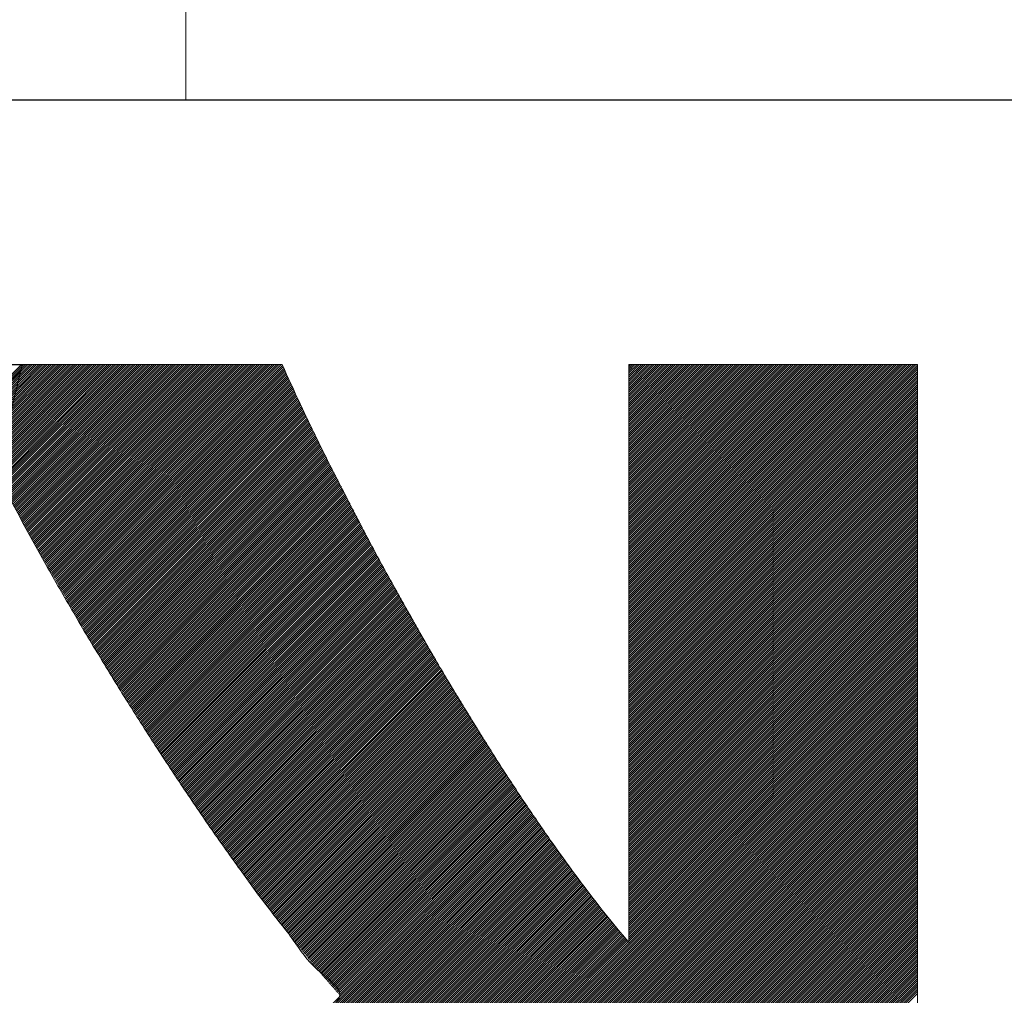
# Model space of a CAD drawing. Header units: millimetres. Extents: x 0 to 1076, y 0 to 742.
# Tile 57 of 124: x 149.31 to 153.4, y 487.28 to 491.33. Entities that reach past the tile are written whole.
import ezdxf

# ---------------------------------------------------------------- set-up
doc = ezdxf.new("R2010")
doc.units = ezdxf.units.MM
doc.header["$LTSCALE"] = 0.454724
doc.linetypes.add('CENTER', pattern=[50.8, 31.75, -6.35, 6.35, -6.35])
doc.layers.add('NoLayerName_001', color=7, linetype='Continuous')
doc.layers.add('NoLayerName_002', color=7, linetype='Continuous')

# ---------------------------------------------------------------- blocks, each defined once
blk = doc.blocks.new('JZB_0009')
at = {"layer": 'NoLayerName_002', "color": 7, "linetype": 'Continuous', "lineweight": 25}
for p, q in [((15.3176, 4.8402), (13.5581, 3.0807)), ((15.3183, 4.832), (13.567, 3.0807)), ((15.3177, 4.8403), (15.0998, 4.6225)), ((15.3266, 4.8403), (15.1027, 4.6165)), ((15.3355, 4.8403), (15.1057, 4.6105)), ((15.3444, 4.8403), (15.1086, 4.6045)), ((15.3533, 4.8403), (15.1115, 4.5985)), ((15.3622, 4.8403), (15.1144, 4.5926)), ((15.3711, 4.8403), (15.1174, 4.5866)), ((15.38, 4.8403), (15.1203, 4.5806)), ((15.3889, 4.8403), (15.1232, 4.5746)), ((15.3978, 4.8403), (15.1262, 4.5686)), ((15.4067, 4.8403), (15.1291, 4.5627)), ((15.4157, 4.8403), (15.132, 4.5567)), ((15.4246, 4.8403), (15.1349, 4.5507)), ((15.4335, 4.8403), (15.1379, 4.5447)), ((15.4424, 4.8403), (15.1408, 4.5387)), ((15.4513, 4.8403), (15.1437, 4.5328)), ((15.4602, 4.8403), (15.1467, 4.5268)), ((15.4691, 4.8403), (15.1496, 4.5208)), ((15.478, 4.8403), (15.1525, 4.5148)), ((15.4869, 4.8403), (15.1554, 4.5088)), ((15.4958, 4.8403), (15.1584, 4.5029)), ((15.5047, 4.8403), (15.1613, 4.4969)), ((15.5136, 4.8403), (15.1642, 4.4909)), ((15.5226, 4.8403), (15.1672, 4.4849)), ((15.5315, 4.8403), (15.1701, 4.4789)), ((15.5404, 4.8403), (15.173, 4.473)), ((15.5493, 4.8403), (15.1759, 4.467)), ((15.5582, 4.8403), (15.1789, 4.461)), ((15.5671, 4.8403), (15.1818, 4.455)), ((15.576, 4.8403), (15.1847, 4.4491)), ((15.5849, 4.8403), (15.1877, 4.4431)), ((15.5938, 4.8403), (15.1906, 4.4371)), ((15.6027, 4.8403), (15.1935, 4.4311)), ((15.6116, 4.8403), (15.1964, 4.4251)), ((15.6205, 4.8403), (15.1994, 4.4192)), ((15.6295, 4.8403), (15.2023, 4.4132)), ((15.6384, 4.8403), (15.2054, 4.4074)), ((15.6473, 4.8403), (15.2085, 4.4015)), ((15.6562, 4.8403), (15.2116, 4.3957)), ((15.6651, 4.8403), (15.2146, 4.3899)), ((15.674, 4.8403), (15.2177, 4.384)), ((15.6829, 4.8403), (15.2208, 4.3782)), ((15.6918, 4.8403), (15.2239, 4.3724)), ((15.7007, 4.8403), (15.2269, 4.3665)), ((15.7096, 4.8403), (15.23, 4.3607)), ((15.7185, 4.8403), (15.2331, 4.3549)), ((15.7274, 4.8403), (15.2362, 4.349)), ((15.7364, 4.8403), (15.2392, 4.3432)), ((15.7453, 4.8403), (15.2423, 4.3374)), ((15.7542, 4.8403), (15.2454, 4.3315)), ((15.7631, 4.8403), (15.2485, 4.3257)), ((15.772, 4.8403), (15.2515, 4.3199)), ((15.7809, 4.8403), (15.2546, 4.314)), ((15.7898, 4.8403), (15.2577, 4.3082)), ((15.7987, 4.8403), (15.2608, 4.3024)), ((15.8076, 4.8403), (15.2638, 4.2965)), ((15.8165, 4.8403), (15.2669, 4.2907)), ((15.8254, 4.8403), (15.27, 4.2849)), ((15.8343, 4.8403), (15.273, 4.279)), ((15.8433, 4.8403), (15.2761, 4.2732)), ((15.8522, 4.8403), (15.2792, 4.2674)), ((15.8611, 4.8403), (15.2823, 4.2615)), ((15.87, 4.8403), (15.2853, 4.2557)), ((15.8789, 4.8403), (15.2884, 4.2499)), ((15.8878, 4.8403), (15.2915, 4.244)), ((15.8967, 4.8403), (15.2946, 4.2382)), ((15.9056, 4.8403), (15.2976, 4.2324)), ((15.9145, 4.8403), (15.3007, 4.2265)), ((15.9234, 4.8403), (15.3038, 4.2207)), ((15.9323, 4.8403), (15.3069, 4.2149)), ((15.9413, 4.8403), (15.3099, 4.209)), ((15.9502, 4.8403), (15.313, 4.2032)), ((15.9591, 4.8403), (15.3161, 4.1973)), ((15.968, 4.8403), (15.3192, 4.1915)), ((15.9769, 4.8403), (15.3222, 4.1857)), ((15.9858, 4.8403), (15.3253, 4.1798)), ((15.9947, 4.8403), (15.3284, 4.174)), ((16.0036, 4.8403), (15.3315, 4.1682)), ((16.0125, 4.8403), (15.3345, 4.1623)), ((16.0214, 4.8403), (15.3376, 4.1565)), ((16.0303, 4.8403), (15.3409, 4.1509)), ((16.0392, 4.8403), (15.3442, 4.1452)), ((16.0482, 4.8403), (15.3474, 4.1396)), ((16.0571, 4.8403), (15.3507, 4.1339)), ((16.066, 4.8403), (15.3539, 4.1283)), ((16.0749, 4.8403), (15.3572, 4.1226)), ((16.0838, 4.8403), (15.3604, 4.1169)), ((16.0927, 4.8403), (15.3637, 4.1113)), ((16.1016, 4.8403), (15.3669, 4.1056)), ((16.1105, 4.8403), (15.3702, 4.1)), ((16.1194, 4.8403), (15.3734, 4.0943)), ((16.1283, 4.8403), (15.3767, 4.0887)), ((16.1372, 4.8403), (15.3799, 4.083)), ((16.1461, 4.8403), (15.3832, 4.0774)), ((16.1551, 4.8403), (15.3864, 4.0717)), ((16.164, 4.8403), (15.3897, 4.066)), ((16.1729, 4.8403), (15.3929, 4.0604)), ((16.1818, 4.8403), (15.3962, 4.0547)), ((16.1907, 4.8403), (15.3994, 4.0491)), ((16.1996, 4.8403), (15.4027, 4.0434)), ((16.2085, 4.8403), (15.4059, 4.0378)), ((16.2174, 4.8403), (15.4092, 4.0321)), ((16.2263, 4.8403), (15.4124, 4.0264)), ((16.2352, 4.8403), (15.4157, 4.0208)), ((16.2441, 4.8403), (15.4189, 4.0151)), ((16.253, 4.8403), (15.4222, 4.0095)), ((16.262, 4.8403), (15.4255, 4.0038)), ((16.2709, 4.8403), (15.4287, 3.9982)), ((16.2798, 4.8403), (15.432, 3.9925)), ((16.2887, 4.8403), (15.4352, 3.9869)), ((16.2976, 4.8403), (15.4385, 3.9812)), ((16.3065, 4.8403), (15.4417, 3.9755)), ((16.3154, 4.8403), (15.445, 3.9699)), ((16.3243, 4.8403), (15.4482, 3.9642)), ((16.3332, 4.8403), (15.4515, 3.9586)), ((16.3421, 4.8403), (15.4547, 3.9529)), ((16.351, 4.8403), (15.458, 3.9473)), ((16.3599, 4.8403), (15.4612, 3.9416)), ((16.3689, 4.8403), (15.4645, 3.9359)), ((16.3778, 4.8403), (15.4677, 3.9303)), ((16.3867, 4.8403), (15.471, 3.9246)), ((16.3956, 4.8403), (15.4742, 3.919)), ((16.4013, 4.8371), (15.4775, 3.9133)), ((16.4041, 4.831), (15.4807, 3.9077)), ((19.0325, 4.8403), (17.8397, 3.6476)), ((19.0236, 4.8403), (17.8397, 3.6565)), ((19.0147, 4.8403), (17.8397, 3.6654)), ((19.0058, 4.8403), (17.8397, 3.6743)), ((18.9968, 4.8403), (17.8397, 3.6832)), ((18.9879, 4.8403), (17.8397, 3.6921)), ((18.979, 4.8403), (17.8397, 3.701)), ((18.9701, 4.8403), (17.8397, 3.71)), ((18.9612, 4.8403), (17.8397, 3.7189)), ((18.9523, 4.8403), (17.8397, 3.7278)), ((18.9434, 4.8403), (17.8397, 3.7367)), ((18.9345, 4.8403), (17.8397, 3.7456)), ((18.9256, 4.8403), (17.8397, 3.7545)), ((18.9167, 4.8403), (17.8397, 3.7634)), ((18.9078, 4.8403), (17.8397, 3.7723)), ((18.8988, 4.8403), (17.8397, 3.7812)), ((18.8899, 4.8403), (17.8397, 3.7901)), ((18.881, 4.8403), (17.8397, 3.799)), ((18.8721, 4.8403), (17.8397, 3.8079)), ((18.8632, 4.8403), (17.8397, 3.8169)), ((18.8543, 4.8403), (17.8397, 3.8258)), ((18.8454, 4.8403), (17.8397, 3.8347)), ((18.8365, 4.8403), (17.8397, 3.8436)), ((18.8276, 4.8403), (17.8397, 3.8525)), ((18.8187, 4.8403), (17.8397, 3.8614)), ((18.8098, 4.8403), (17.8397, 3.8703)), ((18.8009, 4.8403), (17.8397, 3.8792)), ((18.7919, 4.8403), (17.8397, 3.8881)), ((18.783, 4.8403), (17.8397, 3.897)), ((18.7741, 4.8403), (17.8397, 3.9059)), ((18.7652, 4.8403), (17.8397, 3.9148)), ((18.7563, 4.8403), (17.8397, 3.9238)), ((18.7474, 4.8403), (17.8397, 3.9327)), ((18.7385, 4.8403), (17.8397, 3.9416)), ((18.7296, 4.8403), (17.8397, 3.9505)), ((18.7207, 4.8403), (17.8397, 3.9594)), ((18.7118, 4.8403), (17.8397, 3.9683)), ((18.7029, 4.8403), (17.8397, 3.9772)), ((18.694, 4.8403), (17.8397, 3.9861)), ((18.685, 4.8403), (17.8397, 3.995)), ((18.6761, 4.8403), (17.8397, 4.0039)), ((18.6672, 4.8403), (17.8397, 4.0128)), ((18.6583, 4.8403), (17.8397, 4.0217)), ((18.6494, 4.8403), (17.8397, 4.0307)), ((18.6405, 4.8403), (17.8397, 4.0396)), ((18.6316, 4.8403), (17.8397, 4.0485)), ((18.6227, 4.8403), (17.8397, 4.0574)), ((18.6138, 4.8403), (17.8397, 4.0663)), ((18.6049, 4.8403), (17.8397, 4.0752)), ((18.596, 4.8403), (17.8397, 4.0841)), ((18.5871, 4.8403), (17.8397, 4.093)), ((18.5781, 4.8403), (17.8397, 4.1019)), ((18.5692, 4.8403), (17.8397, 4.1108)), ((18.5603, 4.8403), (17.8397, 4.1197)), ((18.5514, 4.8403), (17.8397, 4.1286)), ((18.5425, 4.8403), (17.8397, 4.1376)), ((18.5336, 4.8403), (17.8397, 4.1465)), ((18.5247, 4.8403), (17.8397, 4.1554)), ((18.5158, 4.8403), (17.8397, 4.1643)), ((18.5069, 4.8403), (17.8397, 4.1732)), ((18.498, 4.8403), (17.8397, 4.1821)), ((18.4891, 4.8403), (17.8397, 4.191)), ((18.4802, 4.8403), (17.8397, 4.1999)), ((18.4712, 4.8403), (17.8397, 4.2088)), ((18.4623, 4.8403), (17.8397, 4.2177)), ((18.4534, 4.8403), (17.8397, 4.2266)), ((18.4445, 4.8403), (17.8397, 4.2355)), ((18.4356, 4.8403), (17.8397, 4.2445)), ((18.4267, 4.8403), (17.8397, 4.2534)), ((18.4178, 4.8403), (17.8397, 4.2623)), ((18.4089, 4.8403), (17.8397, 4.2712)), ((18.4, 4.8403), (17.8397, 4.2801)), ((18.3911, 4.8403), (17.8397, 4.289)), ((18.3822, 4.8403), (17.8397, 4.2979)), ((18.3733, 4.8403), (17.8397, 4.3068)), ((18.3643, 4.8403), (17.8397, 4.3157)), ((18.3554, 4.8403), (17.8397, 4.3246)), ((18.3465, 4.8403), (17.8397, 4.3335)), ((18.3376, 4.8403), (17.8397, 4.3424)), ((18.3287, 4.8403), (17.8397, 4.3514)), ((18.3198, 4.8403), (17.8397, 4.3603)), ((18.3109, 4.8403), (17.8397, 4.3692)), ((18.302, 4.8403), (17.8397, 4.3781)), ((18.2931, 4.8403), (17.8397, 4.387)), ((18.2842, 4.8403), (17.8397, 4.3959)), ((18.2753, 4.8403), (17.8397, 4.4048)), ((18.2664, 4.8403), (17.8397, 4.4137)), ((18.2574, 4.8403), (17.8397, 4.4226)), ((18.2485, 4.8403), (17.8397, 4.4315)), ((18.2396, 4.8403), (17.8397, 4.4404)), ((18.2307, 4.8403), (17.8397, 4.4494)), ((18.2218, 4.8403), (17.8397, 4.4583)), ((18.2129, 4.8403), (17.8397, 4.4672)), ((18.204, 4.8403), (17.8397, 4.4761)), ((18.1951, 4.8403), (17.8397, 4.485)), ((18.1862, 4.8403), (17.8397, 4.4939)), ((18.1773, 4.8403), (17.8397, 4.5028)), ((18.1684, 4.8403), (17.8397, 4.5117)), ((18.1595, 4.8403), (17.8397, 4.5206)), ((18.1505, 4.8403), (17.8397, 4.5295)), ((18.1416, 4.8403), (17.8397, 4.5384)), ((18.1327, 4.8403), (17.8397, 4.5473)), ((18.1238, 4.8403), (17.8397, 4.5563)), ((18.1149, 4.8403), (17.8397, 4.5652)), ((18.106, 4.8403), (17.8397, 4.5741)), ((18.0971, 4.8403), (17.8397, 4.583)), ((18.0882, 4.8403), (17.8397, 4.5919)), ((18.0793, 4.8403), (17.8397, 4.6008)), ((18.0704, 4.8403), (17.8397, 4.6097)), ((18.0615, 4.8403), (17.8397, 4.6186)), ((18.0525, 4.8403), (17.8397, 4.6275)), ((18.0436, 4.8403), (17.8397, 4.6364)), ((18.0347, 4.8403), (17.8397, 4.6453)), ((18.0258, 4.8403), (17.8397, 4.6542)), ((18.0169, 4.8403), (17.8397, 4.6632)), ((18.008, 4.8403), (17.8397, 4.6721)), ((17.9991, 4.8403), (17.8397, 4.681)), ((17.9902, 4.8403), (17.8397, 4.6899)), ((17.9813, 4.8403), (17.8397, 4.6988)), ((17.9724, 4.8403), (17.8397, 4.7077)), ((17.9635, 4.8403), (17.8397, 4.7166)), ((17.9546, 4.8403), (17.8397, 4.7255)), ((17.9456, 4.8403), (17.8397, 4.7344)), ((17.9367, 4.8403), (17.8397, 4.7433)), ((17.9278, 4.8403), (17.8397, 4.7522)), ((17.9189, 4.8403), (17.8397, 4.7611)), ((17.91, 4.8403), (17.8397, 4.7701)), ((17.9011, 4.8403), (17.8397, 4.779)), ((17.8922, 4.8403), (17.8397, 4.7879)), ((17.8833, 4.8403), (17.8397, 4.7968)), ((17.8744, 4.8403), (17.8397, 4.8057)), ((17.8655, 4.8403), (17.8397, 4.8146)), ((17.8566, 4.8403), (17.8397, 4.8235)), ((17.8477, 4.8403), (17.8397, 4.8324)), ((19.0387, 4.8377), (17.8397, 3.6387)), ((19.0397, 4.8298), (17.8397, 3.6298)), ((15.3155, 4.8203), (13.5759, 3.0807)), ((15.3126, 4.8086), (13.5848, 3.0807)), ((16.4068, 4.8249), (15.484, 3.902)), ((16.4096, 4.8187), (15.4872, 3.8964)), ((16.4124, 4.8126), (15.4905, 3.8907)), ((16.4152, 4.8065), (15.4937, 3.885)), ((16.418, 4.8004), (15.497, 3.8794)), ((16.4208, 4.7943), (15.5002, 3.8737)), ((16.4236, 4.7882), (15.5035, 3.8681)), ((19.0397, 4.8209), (17.8397, 3.6209)), ((19.0397, 4.812), (17.8397, 3.612)), ((19.0397, 4.803), (17.8397, 3.603)), ((19.0397, 4.7941), (17.8397, 3.5941)), ((16.4264, 4.7821), (15.5068, 3.8624)), ((16.4293, 4.776), (15.51, 3.8568)), ((16.4321, 4.7699), (15.5133, 3.8511)), ((16.4349, 4.7638), (15.5165, 3.8454)), ((16.4377, 4.7577), (15.5198, 3.8398)), ((16.4405, 4.7516), (15.523, 3.8341)), ((16.4433, 4.7455), (15.5263, 3.8285)), ((19.0397, 4.7852), (17.8397, 3.5852)), ((19.0397, 4.7763), (17.8397, 3.5763)), ((19.0397, 4.7674), (17.8397, 3.5674)), ((19.0397, 4.7585), (17.8397, 3.5585)), ((19.0397, 4.7496), (17.8397, 3.5496)), ((16.4461, 4.7394), (15.5295, 3.8228)), ((16.4489, 4.7333), (15.5328, 3.8172)), ((16.4517, 4.7272), (15.536, 3.8115)), ((16.4545, 4.7211), (15.5393, 3.8058)), ((16.4574, 4.715), (15.5425, 3.8002)), ((16.4602, 4.7089), (15.5458, 3.7945)), ((19.0397, 4.7407), (17.8397, 3.5407)), ((19.0397, 4.7318), (17.8397, 3.5318)), ((19.0397, 4.7229), (17.8397, 3.5229)), ((19.0397, 4.714), (17.8397, 3.514)), ((19.0397, 4.7051), (17.8397, 3.5051)), ((16.463, 4.7029), (15.549, 3.7889)), ((16.4659, 4.6969), (15.5523, 3.7832)), ((16.4688, 4.6908), (15.5555, 3.7776)), ((16.4717, 4.6848), (15.5588, 3.7719)), ((16.4746, 4.6788), (15.562, 3.7663)), ((16.4775, 4.6728), (15.5653, 3.7606)), ((16.4804, 4.6668), (15.5685, 3.7549)), ((19.0397, 4.6961), (17.8397, 3.4961)), ((19.0397, 4.6872), (17.8397, 3.4872)), ((19.0397, 4.6783), (17.8397, 3.4783)), ((19.0397, 4.6694), (17.8397, 3.4694)), ((16.4833, 4.6608), (15.5718, 3.7493)), ((16.4862, 4.6547), (15.575, 3.7436)), ((16.489, 4.6487), (15.5783, 3.738)), ((16.4919, 4.6427), (15.5816, 3.7323)), ((16.4948, 4.6367), (15.5848, 3.7267)), ((16.4977, 4.6307), (15.5881, 3.721)), ((16.5006, 4.6247), (15.5913, 3.7153)), ((19.0397, 4.6605), (17.8397, 3.4605)), ((19.0397, 4.6516), (17.8397, 3.4516)), ((19.0397, 4.6427), (17.8397, 3.4427)), ((19.0397, 4.6338), (17.8397, 3.4338)), ((19.0397, 4.6249), (17.8397, 3.4249)), ((16.5035, 4.6186), (15.5946, 3.7097)), ((16.5064, 4.6126), (15.5978, 3.704)), ((16.5093, 4.6066), (15.6011, 3.6984)), ((16.5122, 4.6006), (15.6043, 3.6927)), ((16.5151, 4.5946), (15.6076, 3.6871)), ((16.518, 4.5885), (15.6108, 3.6814)), ((16.5208, 4.5825), (15.6141, 3.6758)), ((19.0397, 4.616), (17.8397, 3.416)), ((19.0397, 4.6071), (17.8397, 3.4071)), ((19.0397, 4.5982), (17.8397, 3.3982)), ((19.0397, 4.5892), (17.8397, 3.3892)), ((16.5237, 4.5765), (15.6173, 3.6701)), ((16.5266, 4.5705), (15.6206, 3.6644)), ((16.5295, 4.5645), (15.6238, 3.6588)), ((16.5324, 4.5585), (15.6271, 3.6531)), ((16.5353, 4.5524), (15.6303, 3.6475)), ((16.5382, 4.5464), (15.6336, 3.6418)), ((16.5411, 4.5404), (15.637, 3.6363)), ((19.0397, 4.5803), (17.8397, 3.3803)), ((19.0397, 4.5714), (17.8397, 3.3714)), ((19.0397, 4.5625), (17.8397, 3.3625)), ((19.0397, 4.5536), (17.8397, 3.3536)), ((19.0397, 4.5447), (17.8397, 3.3447)), ((16.544, 4.5344), (15.6404, 3.6309)), ((16.5469, 4.5284), (15.6439, 3.6254)), ((16.5498, 4.5223), (15.6473, 3.6199)), ((16.5526, 4.5163), (15.6508, 3.6145)), ((16.5555, 4.5103), (15.6543, 3.609)), ((16.5584, 4.5043), (15.6577, 3.6036)), ((19.0397, 4.5358), (17.8397, 3.3358)), ((19.0397, 4.5269), (17.8397, 3.3269)), ((19.0397, 4.518), (17.8397, 3.318)), ((19.0397, 4.5091), (17.8397, 3.3091)), ((19.0397, 4.5002), (17.8397, 3.3002)), ((16.5613, 4.4983), (15.6612, 3.5981)), ((16.5642, 4.4923), (15.6646, 3.5927)), ((16.5672, 4.4863), (15.6681, 3.5872)), ((16.5702, 4.4805), (15.6715, 3.5817)), ((16.5733, 4.4746), (15.675, 3.5763)), ((16.5763, 4.4687), (15.6784, 3.5708)), ((16.5793, 4.4628), (15.6819, 3.5654)), ((19.0397, 4.4913), (17.8397, 3.2913)), ((19.0397, 4.4823), (17.8397, 3.2823)), ((19.0397, 4.4734), (17.8397, 3.2734)), ((19.0397, 4.4645), (17.8397, 3.2645)), ((16.5824, 4.457), (15.6853, 3.5599)), ((16.5854, 4.4511), (15.6888, 3.5545)), ((16.5884, 4.4452), (15.6922, 3.549)), ((16.5915, 4.4394), (15.6957, 3.5436)), ((16.5945, 4.4335), (15.6991, 3.5381)), ((16.5975, 4.4276), (15.7026, 3.5326)), ((16.6006, 4.4217), (15.706, 3.5272)), ((19.0397, 4.4556), (17.8397, 3.2556)), ((19.0397, 4.4467), (17.8397, 3.2467)), ((19.0397, 4.4378), (17.8397, 3.2378)), ((19.0397, 4.4289), (17.8397, 3.2289)), ((19.0397, 4.42), (17.8397, 3.22)), ((16.6036, 4.4159), (15.7095, 3.5217)), ((16.6066, 4.41), (15.7129, 3.5163)), ((16.6097, 4.4041), (15.7164, 3.5108)), ((16.6127, 4.3982), (15.7198, 3.5054)), ((16.6157, 4.3924), (15.7233, 3.4999)), ((16.6188, 4.3865), (15.7268, 3.4945)), ((16.6218, 4.3806), (15.7302, 3.489)), ((19.0397, 4.4111), (17.8397, 3.2111)), ((19.0397, 4.4022), (17.8397, 3.2022)), ((19.0397, 4.3933), (17.8397, 3.1933)), ((19.0397, 4.3843), (17.8397, 3.1844)), ((16.6249, 4.3747), (15.7337, 3.4835)), ((16.6279, 4.3689), (15.7371, 3.4781)), ((16.6309, 4.363), (15.7406, 3.4726)), ((16.634, 4.3571), (15.744, 3.4672)), ((16.637, 4.3512), (15.7475, 3.4617)), ((16.64, 4.3454), (15.7509, 3.4563)), ((16.6431, 4.3395), (15.7544, 3.4508)), ((19.0397, 4.3754), (17.8397, 3.1754)), ((19.0397, 4.3665), (17.8397, 3.1665)), ((19.0397, 4.3576), (17.8397, 3.1576)), ((19.0397, 4.3487), (17.8397, 3.1487)), ((19.0397, 4.3398), (17.8397, 3.1398)), ((16.6461, 4.3336), (15.7578, 3.4453)), ((16.6491, 4.3277), (15.7613, 3.4399)), ((16.6522, 4.3219), (15.7647, 3.4344)), ((16.6552, 4.316), (15.7682, 3.429)), ((16.6582, 4.3101), (15.7716, 3.4235)), ((16.6613, 4.3042), (15.7751, 3.4181)), ((16.6643, 4.2984), (15.7785, 3.4126)), ((19.0397, 4.3309), (17.8397, 3.1309)), ((19.0397, 4.322), (17.8397, 3.122)), ((19.0397, 4.3131), (17.8397, 3.1131)), ((19.0397, 4.3042), (17.8397, 3.1042)), ((19.0397, 4.2953), (17.8397, 3.0953)), ((16.6673, 4.2925), (15.782, 3.4072)), ((16.6704, 4.2866), (15.7854, 3.4017)), ((16.6734, 4.2807), (15.7889, 3.3962)), ((16.6764, 4.2749), (15.7923, 3.3908)), ((16.6795, 4.269), (15.7958, 3.3853)), ((16.6825, 4.2631), (15.7993, 3.3799)), ((16.6855, 4.2573), (15.8027, 3.3744)), ((19.0397, 4.2864), (17.8397, 3.0864)), ((19.0397, 4.2774), (17.8397, 3.0775)), ((19.0397, 4.2685), (17.8397, 3.0685)), ((19.0397, 4.2596), (17.8397, 3.0596)), ((16.6886, 4.2514), (15.8062, 3.369)), ((16.6916, 4.2455), (15.8096, 3.3635)), ((16.6946, 4.2396), (15.8131, 3.3581)), ((16.6977, 4.2338), (15.8165, 3.3526)), ((16.7007, 4.2279), (15.82, 3.3471)), ((16.7037, 4.222), (15.8234, 3.3417)), ((16.7068, 4.2161), (15.8269, 3.3362)), ((19.0397, 4.2507), (17.8397, 3.0507)), ((19.0397, 4.2418), (17.8397, 3.0418)), ((19.0397, 4.2329), (17.8397, 3.0329)), ((19.0397, 4.224), (17.8397, 3.024)), ((19.0397, 4.2151), (17.8397, 3.0151)), ((16.7098, 4.2103), (15.8303, 3.3308)), ((16.7128, 4.2044), (15.8338, 3.3253)), ((16.7159, 4.1985), (15.8372, 3.3199)), ((16.7189, 4.1926), (15.8407, 3.3144)), ((16.7219, 4.1868), (15.8441, 3.3089)), ((16.725, 4.1809), (15.8476, 3.3035)), ((16.728, 4.175), (15.851, 3.298)), ((19.0397, 4.2062), (17.8397, 3.0062)), ((19.0397, 4.1973), (17.8397, 2.9973)), ((19.0397, 4.1884), (17.8397, 2.9884)), ((19.0397, 4.1795), (17.8397, 2.9795)), ((16.731, 4.1691), (15.8545, 3.2926)), ((16.7341, 4.1633), (15.8579, 3.2871)), ((16.7371, 4.1574), (15.8614, 3.2817)), ((16.7402, 4.1515), (15.8648, 3.2762)), ((16.7432, 4.1456), (15.8683, 3.2708)), ((16.7462, 4.1398), (15.8718, 3.2653)), ((16.7493, 4.1339), (15.8752, 3.2598)), ((19.0397, 4.1705), (17.8397, 2.9706)), ((19.0397, 4.1616), (17.8397, 2.9616)), ((19.0397, 4.1527), (17.8397, 2.9527)), ((19.0397, 4.1438), (17.8397, 2.9438)), ((19.0397, 4.1349), (17.8397, 2.9349)), ((16.7523, 4.128), (15.8787, 3.2544)), ((16.7553, 4.1221), (15.8821, 3.2489)), ((16.7584, 4.1163), (15.8856, 3.2435)), ((16.7614, 4.1104), (15.889, 3.238)), ((16.7644, 4.1045), (15.8925, 3.2326)), ((16.7675, 4.0986), (15.8959, 3.2271)), ((16.7705, 4.0928), (15.8994, 3.2217)), ((19.0397, 4.126), (17.8397, 2.926)), ((19.0397, 4.1171), (17.8397, 2.9171)), ((19.0397, 4.1082), (17.8397, 2.9082)), ((19.0397, 4.0993), (17.8397, 2.8993)), ((19.0397, 4.0904), (17.8397, 2.8904)), ((16.7735, 4.0869), (15.9028, 3.2162)), ((16.7766, 4.081), (15.9063, 3.2107)), ((16.7796, 4.0751), (15.9097, 3.2053)), ((16.7826, 4.0693), (15.9132, 3.1998)), ((16.7857, 4.0634), (15.9166, 3.1944)), ((16.7887, 4.0575), (15.9201, 3.1889)), ((16.7917, 4.0517), (15.9235, 3.1835)), ((19.0397, 4.0815), (17.8397, 2.8815)), ((19.0397, 4.0726), (17.8397, 2.8726)), ((19.0397, 4.0636), (17.8397, 2.8636)), ((19.0397, 4.0547), (17.8397, 2.8547)), ((16.7948, 4.0458), (15.927, 3.178)), ((16.7979, 4.04), (15.9304, 3.1725)), ((16.8011, 4.0343), (15.9339, 3.1671)), ((16.8043, 4.0286), (15.9374, 3.1616)), ((16.8075, 4.0229), (15.9408, 3.1562)), ((16.8107, 4.0172), (15.9443, 3.1507)), ((16.8139, 4.0115), (15.9477, 3.1453)), ((19.0397, 4.0458), (17.8397, 2.8458)), ((19.0397, 4.0369), (17.8397, 2.8369)), ((19.0397, 4.028), (17.8397, 2.828)), ((19.0397, 4.0191), (17.8397, 2.8191)), ((19.0397, 4.0102), (17.8397, 2.8102)), ((16.8171, 4.0058), (15.9513, 3.14)), ((16.8203, 4.0001), (15.9549, 3.1346)), ((16.8236, 3.9944), (15.9585, 3.1293)), ((16.8268, 3.9887), (15.9621, 3.124)), ((16.83, 3.983), (15.9657, 3.1187)), ((16.8332, 3.9773), (15.9693, 3.1134)), ((16.8364, 3.9716), (15.9729, 3.1081)), ((19.0397, 4.0013), (17.8397, 2.8013)), ((19.0397, 3.9924), (17.8397, 2.7924)), ((19.0397, 3.9835), (17.8397, 2.7835)), ((19.0397, 3.9746), (17.8397, 2.7746)), ((16.8396, 3.9659), (15.9765, 3.1028)), ((16.8428, 3.9602), (15.9801, 3.0975)), ((16.846, 3.9545), (15.9837, 3.0922)), ((16.8492, 3.9488), (15.9873, 3.0868)), ((16.8524, 3.9431), (15.9909, 3.0815)), ((16.8557, 3.9374), (15.9945, 3.0762)), ((16.8589, 3.9317), (15.9981, 3.0709)), ((19.0397, 3.9657), (17.8397, 2.7657)), ((19.0397, 3.9567), (17.8397, 2.7567)), ((19.0397, 3.9478), (17.8397, 2.7478)), ((19.0397, 3.9389), (17.8397, 2.7389)), ((19.0397, 3.93), (17.8397, 2.73)), ((16.8621, 3.926), (16.0017, 3.0656)), ((16.8653, 3.9203), (16.0053, 3.0603)), ((16.8685, 3.9146), (16.0089, 3.055)), ((16.8717, 3.9089), (16.0125, 3.0497)), ((16.8749, 3.9032), (16.0161, 3.0444)), ((16.8781, 3.8975), (16.0197, 3.039)), ((16.8813, 3.8918), (16.0233, 3.0337)), ((16.8846, 3.8861), (16.0268, 3.0284)), ((19.0397, 3.9211), (17.8397, 2.7211)), ((19.0397, 3.9122), (17.8397, 2.7122)), ((19.0397, 3.9033), (17.8397, 2.7033)), ((19.0397, 3.8944), (17.8397, 2.6944)), ((16.8878, 3.8804), (16.0304, 3.0231)), ((16.891, 3.8747), (16.034, 3.0178)), ((16.8942, 3.869), (16.0376, 3.0125)), ((16.8974, 3.8633), (16.0412, 3.0072)), ((16.9006, 3.8576), (16.0448, 3.0019)), ((16.9038, 3.8519), (16.0484, 2.9966)), ((16.907, 3.8462), (16.052, 2.9912)), ((19.0397, 3.8855), (17.8397, 2.6855)), ((19.0397, 3.8766), (17.8397, 2.6766)), ((19.0397, 3.8677), (17.8397, 2.6677)), ((19.0397, 3.8588), (17.8397, 2.6588)), ((19.0397, 3.8498), (17.8397, 2.6498)), ((16.9102, 3.8405), (16.0556, 2.9859)), ((16.9135, 3.8349), (16.0592, 2.9806)), ((16.9167, 3.8292), (16.0628, 2.9753)), ((16.9199, 3.8235), (16.0664, 2.97)), ((16.9231, 3.8178), (16.07, 2.9647)), ((16.9263, 3.8121), (16.0736, 2.9594)), ((16.9295, 3.8064), (16.0772, 2.9541)), ((19.0397, 3.8409), (17.8397, 2.6409)), ((19.0397, 3.832), (17.8397, 2.632)), ((19.0397, 3.8231), (17.8397, 2.6231)), ((19.0397, 3.8142), (17.8397, 2.6142)), ((19.0397, 3.8053), (17.8397, 2.6053)), ((16.9327, 3.8007), (16.0808, 2.9488)), ((16.9359, 3.795), (16.0844, 2.9434)), ((16.9391, 3.7893), (16.088, 2.9381)), ((16.9423, 3.7836), (16.0916, 2.9328)), ((16.9456, 3.7779), (16.0952, 2.9275)), ((16.9488, 3.7722), (16.0988, 2.9222)), ((16.952, 3.7665), (16.1024, 2.9169)), ((19.0397, 3.7964), (17.8397, 2.5964)), ((19.0397, 3.7875), (17.8397, 2.5875)), ((19.0397, 3.7786), (17.8397, 2.5786)), ((19.0397, 3.7697), (17.8397, 2.5697)), ((16.9552, 3.7608), (16.1061, 2.9117)), ((16.9584, 3.7551), (16.1098, 2.9065)), ((16.9616, 3.7494), (16.1135, 2.9012)), ((16.9648, 3.7437), (16.1172, 2.896)), ((16.968, 3.738), (16.1209, 2.8908)), ((16.9712, 3.7323), (16.1246, 2.8856)), ((16.9745, 3.7266), (16.1283, 2.8804)), ((19.0397, 3.7608), (17.8397, 2.5608)), ((19.0397, 3.7519), (17.8397, 2.5519)), ((19.0397, 3.7429), (17.8397, 2.5429)), ((19.0397, 3.734), (17.8397, 2.534)), ((19.0397, 3.7251), (17.8397, 2.5251)), ((16.9777, 3.7209), (16.132, 2.8752)), ((16.9809, 3.7152), (16.1357, 2.87)), ((16.9841, 3.7095), (16.1394, 2.8648)), ((16.9873, 3.7038), (16.1431, 2.8596)), ((16.9905, 3.6981), (16.1468, 2.8544)), ((16.9937, 3.6924), (16.1505, 2.8492)), ((16.9969, 3.6867), (16.1542, 2.844)), ((19.0397, 3.7162), (17.8397, 2.5162)), ((19.0397, 3.7073), (17.8397, 2.5073)), ((19.0397, 3.6984), (17.8397, 2.4984)), ((19.0397, 3.6895), (17.8397, 2.4895)), ((17.0001, 3.681), (16.1579, 2.8388)), ((17.0034, 3.6753), (16.1616, 2.8335)), ((17.0066, 3.6696), (16.1653, 2.8283)), ((17.0098, 3.6639), (16.169, 2.8231)), ((17.013, 3.6582), (16.1727, 2.8179)), ((17.0162, 3.6525), (16.1764, 2.8127)), ((17.0194, 3.6468), (16.1801, 2.8075)), ((17.0226, 3.6411), (16.1838, 2.8023)), ((19.0397, 3.6806), (17.8397, 2.4806)), ((19.0397, 3.6717), (17.8397, 2.4717)), ((19.0397, 3.6628), (17.8397, 2.4628)), ((19.0397, 3.6539), (17.8397, 2.4539)), ((19.0397, 3.6449), (17.8397, 2.445)), ((19.0397, 3.636), (15.4442, 0.0405)), ((19.0397, 3.6271), (15.4531, 0.0405)), ((19.0397, 3.6182), (15.462, 0.0405)), ((19.0397, 3.6093), (15.4709, 0.0405)), ((19.0397, 3.6004), (15.4798, 0.0405)), ((17.0258, 3.6354), (16.1875, 2.7971)), ((17.029, 3.6297), (16.1912, 2.7919)), ((17.0322, 3.624), (16.1949, 2.7867)), ((17.0355, 3.6183), (16.1986, 2.7815)), ((17.0387, 3.6126), (16.2023, 2.7763)), ((17.0419, 3.6069), (16.206, 2.7711)), ((17.0451, 3.6012), (16.2097, 2.7658)), ((19.0397, 3.5915), (15.4887, 0.0405)), ((19.0397, 3.5826), (15.4976, 0.0405)), ((19.0397, 3.5737), (15.5065, 0.0405)), ((19.0397, 3.5648), (15.5154, 0.0405)), ((17.0483, 3.5955), (16.2134, 2.7606)), ((17.0515, 3.5899), (16.2171, 2.7554)), ((17.0549, 3.5844), (16.2208, 2.7502)), ((17.0583, 3.5789), (16.2245, 2.745)), ((17.0617, 3.5733), (16.2282, 2.7398)), ((17.0651, 3.5678), (16.2319, 2.7346)), ((17.0685, 3.5623), (16.2356, 2.7294)), ((19.0397, 3.5559), (15.5243, 0.0405)), ((19.0397, 3.547), (15.5332, 0.0405)), ((19.0397, 3.538), (15.5421, 0.0405)), ((19.0397, 3.5291), (15.5511, 0.0405)), ((19.0397, 3.5202), (15.56, 0.0405)), ((17.0719, 3.5568), (16.2393, 2.7242)), ((17.0753, 3.5513), (16.243, 2.719)), ((17.0787, 3.5458), (16.2467, 2.7138)), ((17.0821, 3.5403), (16.2504, 2.7086)), ((17.0855, 3.5347), (16.2541, 2.7034)), ((17.0889, 3.5292), (16.2579, 2.6983)), ((17.0923, 3.5237), (16.2617, 2.6932)), ((17.0957, 3.5182), (16.2656, 2.6881)), ((19.0397, 3.5113), (15.5689, 0.0405)), ((19.0397, 3.5024), (15.5778, 0.0405)), ((19.0397, 3.4935), (15.5867, 0.0405)), ((19.0397, 3.4846), (15.5956, 0.0405)), ((17.0991, 3.5127), (16.2694, 2.683)), ((17.1025, 3.5072), (16.2732, 2.6779)), ((17.1059, 3.5017), (16.277, 2.6728)), ((17.1092, 3.4961), (16.2808, 2.6677)), ((17.1126, 3.4906), (16.2847, 2.6626)), ((17.116, 3.4851), (16.2885, 2.6575)), ((17.1194, 3.4796), (16.2923, 2.6525)), ((19.0397, 3.4757), (15.6045, 0.0405)), ((19.0397, 3.4668), (15.6134, 0.0405)), ((19.0397, 3.4579), (15.6223, 0.0405)), ((19.0397, 3.449), (15.6312, 0.0405)), ((19.0397, 3.4401), (15.6401, 0.0405)), ((17.1228, 3.4741), (16.2961, 2.6474)), ((17.1262, 3.4686), (16.2999, 2.6423)), ((17.1296, 3.4631), (16.3037, 2.6372)), ((17.133, 3.4575), (16.3076, 2.6321)), ((17.1364, 3.452), (16.3114, 2.627)), ((17.1398, 3.4465), (16.3152, 2.6219)), ((17.1432, 3.441), (16.319, 2.6168)), ((19.0397, 3.4311), (15.649, 0.0405)), ((19.0397, 3.4222), (15.658, 0.0405)), ((19.0397, 3.4133), (15.6669, 0.0405)), ((19.0397, 3.4044), (15.6758, 0.0405)), ((19.0397, 3.3955), (15.6847, 0.0405)), ((17.1466, 3.4355), (16.3228, 2.6117)), ((17.15, 3.43), (16.3267, 2.6067)), ((17.1534, 3.4245), (16.3305, 2.6016)), ((17.1568, 3.4189), (16.3343, 2.5965)), ((17.1602, 3.4134), (16.3381, 2.5914)), ((17.1636, 3.4079), (16.3419, 2.5863)), ((17.167, 3.4024), (16.3458, 2.5812)), ((17.1703, 3.3969), (16.3496, 2.5761)), ((19.0397, 3.3866), (15.6936, 0.0405)), ((19.0397, 3.3777), (15.7025, 0.0405)), ((19.0397, 3.3688), (15.7114, 0.0405)), ((19.0397, 3.3599), (15.7203, 0.0405)), ((17.1737, 3.3914), (16.3534, 2.571)), ((17.1771, 3.3859), (16.3572, 2.5659)), ((17.1805, 3.3803), (16.361, 2.5608)), ((17.1839, 3.3748), (16.3648, 2.5558)), ((17.1873, 3.3693), (16.3687, 2.5507)), ((17.1907, 3.3638), (16.3725, 2.5456)), ((17.1941, 3.3583), (16.3763, 2.5405)), ((19.0397, 3.351), (15.7292, 0.0405)), ((19.0397, 3.3421), (15.7381, 0.0405)), ((19.0397, 3.3332), (15.747, 0.0405)), ((19.0397, 3.3242), (15.7559, 0.0405)), ((19.0397, 3.3153), (15.7649, 0.0405)), ((17.1975, 3.3528), (16.3801, 2.5354)), ((17.2009, 3.3473), (16.3839, 2.5303)), ((17.2043, 3.3417), (16.3878, 2.5252)), ((17.2077, 3.3362), (16.3916, 2.5201)), ((17.2111, 3.3307), (16.3954, 2.515)), ((17.2145, 3.3252), (16.3993, 2.51)), ((17.2179, 3.3197), (16.4032, 2.5051)), ((17.2213, 3.3142), (16.4072, 2.5001)), ((19.0397, 3.3064), (15.7738, 0.0405)), ((19.0397, 3.2975), (15.7827, 0.0405)), ((19.0397, 3.2886), (15.7916, 0.0405)), ((19.0397, 3.2797), (15.8005, 0.0405)), ((17.2247, 3.3087), (16.4112, 2.4952)), ((17.2281, 3.3032), (16.4151, 2.4902)), ((17.2314, 3.2976), (16.4191, 2.4853)), ((17.2348, 3.2921), (16.4231, 2.4803)), ((17.2382, 3.2866), (16.427, 2.4754)), ((17.2416, 3.2811), (16.431, 2.4705)), ((17.245, 3.2756), (16.4349, 2.4655)), ((19.0397, 3.2708), (15.8094, 0.0405)), ((19.0397, 3.2619), (15.8183, 0.0405)), ((19.0397, 3.253), (15.8272, 0.0405)), ((19.0397, 3.2441), (15.8361, 0.0405)), ((19.0397, 3.2352), (15.845, 0.0405)), ((17.2484, 3.2701), (16.4389, 2.4606)), ((17.2518, 3.2646), (16.4429, 2.4556)), ((17.2552, 3.259), (16.4468, 2.4507)), ((17.2586, 3.2535), (16.4508, 2.4457)), ((17.262, 3.248), (16.4548, 2.4408)), ((17.2654, 3.2425), (16.4587, 2.4358)), ((17.2688, 3.237), (16.4627, 2.4309)), ((17.2722, 3.2315), (16.4667, 2.4259)), ((19.0397, 3.2263), (15.8539, 0.0405)), ((19.0397, 3.2173), (15.8628, 0.0405)), ((19.0397, 3.2084), (15.8718, 0.0405)), ((19.0397, 3.1995), (15.8807, 0.0405)), ((19.0397, 3.1906), (15.8896, 0.0405)), ((17.2756, 3.226), (16.4706, 2.421)), ((17.279, 3.2204), (16.4746, 2.4161)), ((17.2824, 3.2149), (16.4785, 2.4111)), ((17.2858, 3.2094), (16.4825, 2.4062)), ((17.2892, 3.2039), (16.4865, 2.4012)), ((17.2925, 3.1984), (16.4904, 2.3963)), ((17.2959, 3.1929), (16.4944, 2.3913)), ((19.0397, 3.1817), (15.8985, 0.0405)), ((19.0397, 3.1728), (15.9074, 0.0405)), ((19.0397, 3.1639), (15.9163, 0.0405)), ((17.2993, 3.1874), (16.4984, 2.3864)), ((17.3027, 3.1818), (16.5023, 2.3814)), ((17.3061, 3.1763), (16.5063, 2.3765)), ((17.3095, 3.1708), (16.5103, 2.3716)), ((17.3129, 3.1653), (16.5142, 2.3666)), ((17.3163, 3.1598), (16.5182, 2.3617)), ((17.3198, 3.1544), (16.5221, 2.3567)), ((19.0397, 3.155), (17.8397, 1.955)), ((17.3234, 3.149), (16.5261, 2.3518)), ((17.3269, 3.1437), (16.5301, 2.3468)), ((17.3305, 3.1383), (16.5342, 2.342)), ((17.334, 3.133), (16.5383, 2.3372)), ((17.3376, 3.1276), (16.5424, 2.3324)), ((17.3411, 3.1223), (16.5465, 2.3276)), ((17.3447, 3.1169), (16.5506, 2.3228)), ((17.3483, 3.1116), (16.5547, 2.318)), ((19.0397, 3.1461), (17.8397, 1.9461)), ((19.0397, 3.1372), (17.8397, 1.9372)), ((19.0397, 3.1283), (17.8397, 1.9283)), ((19.0397, 3.1194), (17.8397, 1.9194)), ((19.0397, 3.1104), (17.8397, 1.9104)), ((17.3518, 3.1062), (16.5588, 2.3132)), ((17.3554, 3.1008), (16.5629, 2.3084)), ((17.3589, 3.0955), (16.567, 2.3036)), ((17.3625, 3.0901), (16.5711, 2.2987)), ((17.366, 3.0848), (16.5752, 2.2939)), ((17.3696, 3.0794), (16.5793, 2.2891)), ((17.3731, 3.0741), (16.5834, 2.2843)), ((17.3767, 3.0687), (16.5875, 2.2795)), ((19.0397, 3.1015), (17.8397, 1.9015)), ((19.0397, 3.0926), (17.8397, 1.8926)), ((19.0397, 3.0837), (17.8397, 1.8837)), ((19.0397, 3.0748), (17.8397, 1.8748)), ((17.3802, 3.0633), (16.5916, 2.2747)), ((17.3838, 3.058), (16.5958, 2.27)), ((17.3873, 3.0526), (16.5999, 2.2653)), ((17.3909, 3.0473), (16.6041, 2.2605)), ((17.3944, 3.0419), (16.6083, 2.2558)), ((17.398, 3.0366), (16.6125, 2.2511)), ((17.4015, 3.0312), (16.6167, 2.2464)), ((19.0397, 3.0659), (17.8397, 1.8659)), ((19.0397, 3.057), (17.8397, 1.857)), ((19.0397, 3.0481), (17.8397, 1.8481)), ((19.0397, 3.0392), (17.8397, 1.8392)), ((19.0397, 3.0303), (17.8397, 1.8303)), ((17.43, 2.9884), (16.3837, 1.9421)), ((17.4264, 2.9937), (16.453, 2.0203)), ((17.4228, 2.9991), (16.5388, 2.115)), ((17.4051, 3.0259), (16.6209, 2.2417)), ((17.4086, 3.0205), (16.6251, 2.237)), ((17.4122, 3.0151), (16.6293, 2.2323)), ((17.4157, 3.0098), (16.6336, 2.2276)), ((17.4193, 3.0044), (16.6364, 2.2216)), ((19.0397, 3.0214), (17.8397, 1.8214)), ((19.0397, 3.0125), (17.8397, 1.8125)), ((19.0397, 3.0035), (17.8397, 1.8035)), ((19.0397, 2.9946), (17.8397, 1.7946)), ((19.0397, 2.9857), (17.8397, 1.7857)), ((17.4586, 2.9458), (16.0577, 1.5449)), ((17.455, 2.951), (16.0896, 1.5857)), ((17.4513, 2.9562), (16.1232, 1.6281)), ((17.4477, 2.9616), (16.1619, 1.6757)), ((17.4442, 2.9669), (16.2006, 1.7233)), ((17.4406, 2.9723), (16.2393, 1.771)), ((17.4371, 2.9777), (16.2839, 1.8245)), ((17.4335, 2.983), (16.3338, 1.8833)), ((19.0397, 2.9768), (17.8397, 1.7768)), ((19.0397, 2.9679), (17.8397, 1.7679)), ((19.0397, 2.959), (17.8397, 1.759)), ((19.0397, 2.9501), (17.8397, 1.7501)), ((17.4881, 2.9039), (15.8368, 1.2526)), ((17.4844, 2.9092), (15.8619, 1.2867)), ((17.4807, 2.9144), (15.8871, 1.3208)), ((17.477, 2.9196), (15.9123, 1.3549)), ((17.4733, 2.9249), (15.9374, 1.3889)), ((17.4697, 2.9301), (15.9626, 1.423)), ((17.466, 2.9353), (15.9939, 1.4632)), ((17.4623, 2.9405), (16.0258, 1.504)), ((19.0397, 2.9412), (17.8397, 1.7412)), ((19.0397, 2.9323), (17.8397, 1.7323)), ((19.0397, 2.9234), (17.8397, 1.7234)), ((19.0397, 2.9145), (17.8397, 1.7145)), ((19.0397, 2.9055), (17.8397, 1.7056)), ((17.5138, 2.8673), (15.6608, 1.0143)), ((17.5101, 2.8725), (15.6857, 1.0482)), ((17.5064, 2.8778), (15.7109, 1.0823)), ((17.5028, 2.883), (15.7361, 1.1163)), ((17.4991, 2.8882), (15.7613, 1.1504)), ((17.4954, 2.8935), (15.7864, 1.1845)), ((17.4917, 2.8987), (15.8116, 1.2186)), ((19.0397, 2.8966), (17.8397, 1.6966)), ((19.0397, 2.8877), (17.8397, 1.6877)), ((19.0397, 2.8788), (17.8397, 1.6788)), ((19.0397, 2.8699), (17.8397, 1.6699)), ((17.5432, 2.8254), (15.5088, 0.791)), ((17.5395, 2.8307), (15.5278, 0.8189)), ((17.5358, 2.8359), (15.5468, 0.8468)), ((17.5322, 2.8411), (15.5658, 0.8747)), ((17.5285, 2.8464), (15.5848, 0.9027)), ((17.5248, 2.8516), (15.6038, 0.9306)), ((17.5211, 2.8568), (15.6228, 0.9585)), ((17.5175, 2.8621), (15.6418, 0.9864)), ((19.0397, 2.861), (17.8397, 1.661)), ((19.0397, 2.8521), (17.8397, 1.6521)), ((19.0397, 2.8432), (17.8397, 1.6432)), ((19.0397, 2.8343), (17.8397, 1.6343)), ((19.0397, 2.8254), (17.8397, 1.6254)), ((17.5726, 2.7836), (15.3588, 0.5698)), ((17.5689, 2.7888), (15.3758, 0.5957)), ((17.5653, 2.7941), (15.3948, 0.6236)), ((17.5616, 2.7993), (15.4138, 0.6515)), ((17.5579, 2.8045), (15.4328, 0.6794)), ((17.5542, 2.8098), (15.4518, 0.7073)), ((17.5506, 2.815), (15.4708, 0.7352)), ((17.5469, 2.8202), (15.4898, 0.7631)), ((19.0397, 2.8165), (17.8397, 1.6165)), ((19.0397, 2.8076), (17.8397, 1.6076)), ((19.0397, 2.7986), (17.8397, 1.5987)), ((19.0397, 2.7897), (17.8397, 1.5897)), ((17.6028, 2.7425), (15.2361, 0.3759)), ((17.5989, 2.7476), (15.2515, 0.4001)), ((17.5951, 2.7527), (15.2668, 0.4243)), ((17.5913, 2.7577), (15.2822, 0.4486)), ((17.5875, 2.7628), (15.2975, 0.4728)), ((17.5836, 2.7679), (15.3128, 0.4971)), ((17.58, 2.7731), (15.3282, 0.5213)), ((17.5763, 2.7784), (15.3435, 0.5456)), ((19.0397, 2.7808), (17.8397, 1.5808)), ((19.0397, 2.7719), (17.8397, 1.5719)), ((19.0397, 2.763), (17.8397, 1.563)), ((19.0397, 2.7541), (17.8397, 1.5541)), ((19.0397, 2.7452), (17.8397, 1.5452)), ((17.6334, 2.7018), (15.1305, 0.199)), ((17.6295, 2.7069), (15.1436, 0.221)), ((17.6257, 2.712), (15.1567, 0.243)), ((17.6219, 2.7171), (15.1698, 0.265)), ((17.6181, 2.7221), (15.1829, 0.287)), ((17.6142, 2.7272), (15.196, 0.309)), ((17.6104, 2.7323), (15.2091, 0.331)), ((17.6066, 2.7374), (15.2222, 0.353)), ((19.0397, 2.7363), (17.8397, 1.5363)), ((19.0397, 2.7274), (17.8397, 1.5274)), ((19.0397, 2.7185), (17.8397, 1.5185)), ((19.0397, 2.7096), (17.8397, 1.5096)), ((19.0397, 2.7007), (17.8397, 1.5007)), ((17.6639, 2.6611), (15.0433, 0.0405)), ((17.6601, 2.6662), (15.0468, 0.0529)), ((17.6563, 2.6713), (15.0583, 0.0733)), ((17.6525, 2.6764), (15.0698, 0.0937)), ((17.6487, 2.6815), (15.0813, 0.1141)), ((17.6448, 2.6865), (15.0928, 0.1345)), ((17.641, 2.6916), (15.1044, 0.155)), ((17.6372, 2.6967), (15.1175, 0.177)), ((19.0397, 2.6917), (17.8397, 1.4918)), ((19.0397, 2.6828), (17.8397, 1.4828)), ((19.0397, 2.6739), (17.8397, 1.4739)), ((19.0397, 2.665), (17.8397, 1.465)), ((17.6678, 2.656), (15.0522, 0.0405)), ((17.6716, 2.651), (15.0611, 0.0405)), ((17.6754, 2.6459), (15.07, 0.0405)), ((17.6792, 2.6408), (15.0789, 0.0405)), ((17.6831, 2.6357), (15.0878, 0.0405)), ((17.6869, 2.6306), (15.0967, 0.0405)), ((17.6907, 2.6255), (15.1056, 0.0405)), ((17.6945, 2.6204), (15.1145, 0.0405)), ((19.0397, 2.6561), (17.8397, 1.4561)), ((19.0397, 2.6472), (17.8397, 1.4472)), ((19.0397, 2.6383), (17.8397, 1.4383)), ((19.0397, 2.6294), (17.8397, 1.4294)), ((19.0397, 2.6205), (17.8397, 1.4205)), ((17.6984, 2.6154), (15.1234, 0.0405)), ((17.7022, 2.6103), (15.1324, 0.0405)), ((17.706, 2.6052), (15.1413, 0.0405)), ((17.7098, 2.6001), (15.1502, 0.0405)), ((17.7137, 2.595), (15.1591, 0.0405)), ((17.7177, 2.5901), (15.168, 0.0405)), ((17.7217, 2.5852), (15.1769, 0.0405)), ((17.7257, 2.5803), (15.1858, 0.0405)), ((19.0397, 2.6116), (17.8397, 1.4116)), ((19.0397, 2.6027), (17.8397, 1.4027)), ((19.0397, 2.5938), (17.8397, 1.3938)), ((19.0397, 2.5848), (17.8397, 1.3848)), ((17.7297, 2.5754), (15.1947, 0.0405)), ((17.7337, 2.5705), (15.2036, 0.0405)), ((17.7377, 2.5656), (15.2125, 0.0405)), ((17.7417, 2.5607), (15.2214, 0.0405)), ((17.7457, 2.5558), (15.2303, 0.0405)), ((17.7497, 2.5509), (15.2393, 0.0405)), ((17.7537, 2.546), (15.2482, 0.0405)), ((17.7577, 2.5411), (15.2571, 0.0405)), ((17.7617, 2.5362), (15.266, 0.0405)), ((19.0397, 2.5759), (17.8397, 1.3759)), ((19.0397, 2.567), (17.8397, 1.367)), ((19.0397, 2.5581), (17.8397, 1.3581)), ((19.0397, 2.5492), (17.8397, 1.3492)), ((19.0397, 2.5403), (17.8397, 1.3403)), ((17.7657, 2.5313), (15.2749, 0.0405)), ((17.7697, 2.5264), (15.2838, 0.0405)), ((17.7737, 2.5215), (15.2927, 0.0405)), ((17.7777, 2.5166), (15.3016, 0.0405)), ((17.7817, 2.5117), (15.3105, 0.0405)), ((17.7858, 2.5068), (15.3194, 0.0405)), ((17.7898, 2.5019), (15.3283, 0.0405)), ((17.7938, 2.497), (15.3372, 0.0405)), ((19.0397, 2.5314), (17.8397, 1.3314)), ((19.0397, 2.5225), (17.8397, 1.3225)), ((19.0397, 2.5136), (17.8397, 1.3136)), ((19.0397, 2.5047), (17.8397, 1.3047)), ((19.0397, 2.4958), (17.8397, 1.2958)), ((17.7978, 2.4921), (15.3462, 0.0405)), ((17.8018, 2.4872), (15.3551, 0.0405)), ((17.8058, 2.4823), (15.364, 0.0405)), ((17.8098, 2.4773), (15.3729, 0.0405)), ((17.8138, 2.4724), (15.3818, 0.0405)), ((17.8178, 2.4675), (15.3907, 0.0405)), ((17.8218, 2.4626), (15.3996, 0.0405)), ((17.8258, 2.4577), (15.4085, 0.0405)), ((19.0397, 2.4869), (17.8397, 1.2869)), ((19.0397, 2.4779), (17.8397, 1.2779)), ((19.0397, 2.469), (17.8397, 1.269)), ((19.0397, 2.4601), (17.8397, 1.2601)), ((17.8298, 2.4528), (15.4174, 0.0405)), ((17.8338, 2.4479), (15.4263, 0.0405)), ((17.8378, 2.443), (15.4352, 0.0405)), ((19.0397, 2.4512), (17.8397, 1.2512)), ((19.0397, 2.4423), (17.8397, 1.2423)), ((19.0397, 2.4334), (17.8397, 1.2334)), ((19.0397, 2.4245), (17.8397, 1.2245)), ((19.0397, 2.4156), (17.8397, 1.2156)), ((19.0397, 2.4067), (17.8397, 1.2067)), ((19.0397, 2.3978), (17.8397, 1.1978)), ((19.0397, 2.3889), (17.8397, 1.1889)), ((19.0397, 2.38), (17.8397, 1.18)), ((19.0397, 2.371), (17.8397, 1.171)), ((19.0397, 2.3621), (17.8397, 1.1621)), ((19.0397, 2.3532), (17.8397, 1.1532)), ((19.0397, 2.3443), (17.8397, 1.1443)), ((19.0397, 2.3354), (17.8397, 1.1354)), ((19.0397, 2.3265), (17.8397, 1.1265)), ((19.0397, 2.3176), (17.8397, 1.1176)), ((19.0397, 2.3087), (17.8397, 1.1087)), ((19.0397, 2.2998), (17.8397, 1.0998)), ((19.0397, 2.2909), (17.8397, 1.0909)), ((19.0397, 2.282), (17.8397, 1.082)), ((19.0397, 2.2731), (17.8397, 1.0731)), ((19.0397, 2.2641), (17.8397, 1.0641)), ((19.0397, 2.2552), (17.8397, 1.0552)), ((19.0397, 2.2463), (17.8397, 1.0463)), ((19.0397, 2.2374), (17.8397, 1.0374)), ((19.0397, 2.2285), (17.8397, 1.0285))]:
    blk.add_line(p, q, dxfattribs=at)
at = {"layer": 'NoLayerName_002', "color": 7, "linetype": 'Continuous', "lineweight": 13}
for points, knots in [([(13.6401, 0.0401), (13.6806, 0.1237), (13.7658, 0.296), (13.8884, 0.5666), (14.0135, 0.8544), (14.1389, 1.1577), (14.2643, 1.4739), (14.3886, 1.8008), (14.511, 2.136), (14.6307, 2.4772), (14.7468, 2.822), (14.8584, 3.168), (14.9648, 3.513), (15.065, 3.8545), (15.158, 4.1904), (15.244, 4.5179), (15.2947, 4.7342), (15.3203, 4.8402)], [0, 0, 0, 0, 0.278658, 0.576467, 0.891064, 1.220056, 1.561033, 1.911569, 2.269234, 2.631588, 2.996194, 3.360613, 3.72241, 4.079154, 4.428425, 4.767814, 5.094931, 5.094931, 5.094931, 5.094931]), ([(14.9997, 4.8403), (15.028, 4.7778), (15.0848, 4.6492), (15.1797, 4.4563), (15.2817, 4.2588), (15.3905, 4.059), (15.5045, 3.8584), (15.6223, 3.6592), (15.7427, 3.4629), (15.8643, 3.2717), (15.9857, 3.0871), (16.1054, 2.9112), (16.2231, 2.7458), (16.3335, 2.5927), (16.4482, 2.4536), (16.5243, 2.3307), (16.6911, 2.2241), (16.5375, 2.1302), (16.4629, 2.0283), (16.3576, 1.9144), (16.2536, 1.7889), (16.1426, 1.6535), (16.0287, 1.5093), (15.9122, 1.3578), (15.7946, 1.2002), (15.6771, 1.0381), (15.5608, 0.8726), (15.447, 0.7052), (15.3368, 0.5373), (15.2317, 0.37), (15.1321, 0.2051), (15.0706, 0.0945), (15.0399, 0.0405)], [0, 0, 0, 0, 0.206044, 0.421627, 0.644636, 0.872917, 1.104287, 1.336546, 1.567479, 1.794862, 2.016465, 2.230057, 2.433409, 2.624299, 2.800518, 2.959882, 3.100255, 3.221978, 3.359738, 3.511806, 3.676426, 3.851836, 4.036266, 4.227942, 4.425094, 4.625954, 4.828758, 5.03175, 5.233186, 5.431334, 5.624483, 5.810948, 5.810948, 5.810948, 5.810948]), ([(17.8397, 2.4407), (17.8072, 2.48), (17.739, 2.5607), (17.6398, 2.6906), (17.5381, 2.8302), (17.4352, 2.9788), (17.3316, 3.135), (17.228, 3.2977), (17.1251, 3.4654), (17.0234, 3.637), (16.9236, 3.8111), (16.8263, 3.9864), (16.7323, 4.1618), (16.642, 4.3359), (16.5563, 4.5074), (16.4753, 4.6749), (16.4249, 4.786), (16.3999, 4.8403)], [0, 0, 0, 0, 0.153193, 0.316987, 0.490125, 0.671306, 0.859202, 1.052463, 1.249724, 1.449612, 1.650743, 1.851731, 2.051187, 2.247718, 2.439935, 2.626448, 2.805873, 2.805873, 2.805873, 2.805873])]:
    blk.add_open_spline(points, degree=3, knots=knots, dxfattribs=at)
for points in [[(15.3203, 4.8402), (15.1069, 4.8402), (14.6802, 4.8402), (14.2536, 4.8402), (14.0402, 4.8402)], [(16.3999, 4.8403), (16.1665, 4.8403), (15.6998, 4.8403), (15.233, 4.8403), (14.9997, 4.8403)], [(19.0397, 4.8403), (18.8397, 4.8403), (18.4397, 4.8403), (18.0397, 4.8403), (17.8397, 4.8403)], [(17.8397, 4.8403), (17.8397, 4.4404), (17.8397, 3.6405), (17.8397, 2.8406), (17.8397, 2.4407)], [(19.0397, 0.041), (19.0397, 0.8409), (19.0397, 2.4407), (19.0397, 4.0404), (19.0397, 4.8403)]]:
    blk.add_open_spline(points, degree=3, dxfattribs=at)

msp = doc.modelspace()

# ---------------------------------------------------------------- linework, layer by layer
at = {"layer": 'NoLayerName_001', "color": 4, "linetype": 'CENTER', "lineweight": 13}
msp.add_line((150, 490.9999), (150, 557.4828), dxfattribs=at)
at = {"layer": 'NoLayerName_001', "color": 7, "linetype": 'Continuous', "lineweight": 25}
msp.add_line((133.3, 490.9999), (166.7, 490.9999), dxfattribs=at)
for radius, start, end in [(39.5, 318.33013, 270.72461), (38, 319.68509, 271.43254)]:
    msp.add_arc((150, 487.4999), radius, start, end, dxfattribs=at)

# ---------------------------------------------------------------- block references
at = {"layer": 'NoLayerName_001'}
msp.add_blockref('JZB_0009', (134, 485.0594), dxfattribs=at)

doc.saveas('drawing.dxf')
